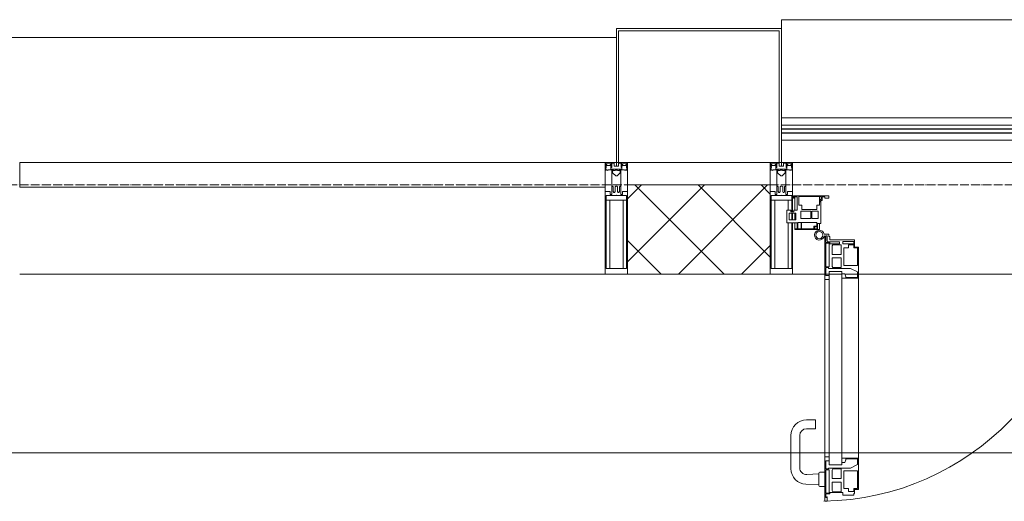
# Model space of a CAD drawing. Header units: millimetres. Extents: x 5617 to 137814, y 7718 to 189336.
# Tile 41 of 97: x 40333 to 42540, y 32391 to 33470. Entities that reach past the tile are written whole.
import ezdxf

# ---------------------------------------------------------------- set-up
doc = ezdxf.new("R2010")
doc.units = ezdxf.units.MM
doc.linetypes.add('ADSK_Линия сетки', pattern=[25, 20, -2.5, 0, -2.5])
for name, color, linetype, lineweight in [('Двери', 7, 'Continuous', 18), ('Импосты витража', 7, 'Continuous', 18), ('Колонны', 7, 'Continuous', 18), ('Ограждение', 7, 'Continuous', 18), ('Оси', 7, 'Continuous', 9), ('Панели витража', 7, 'Continuous', 18), ('Перекрытия', 7, 'Continuous', 18), ('Поручни', 7, 'Continuous', 18), ('Стены разрез', 7, 'Continuous', 40), ('Элементы узлов', 7, 'Continuous', 18)]:
    doc.layers.add(name, color=color, linetype=linetype, lineweight=lineweight)

# ---------------------------------------------------------------- blocks, each defined once
blk = doc.blocks.new('135_SLK_K4_AR_rvt-1-МКСС_К4_L12_41_700_')
at = {"layer": 'Перекрытия', "color": 253, "true_color": 0xaaaaaa}
blk.add_line((107950, 32500), (104550, 32500), dxfattribs=at)
blk = doc.blocks.new('A_PAN_ALU_Door_Double - EXT_1_Double_EQ-7513418-МКСС_К4_L12_41_700_')
at = {"layer": 'Двери', "color": 253, "lineweight": 5, "true_color": 0xaaaaaa}
for p, q in [((-575.1, -160.7), (-585.4, -160.7)), ((-583.7, -164.2), (-583.7, -262.2)), ((-581.6, -179.2), (-581.6, -164.2)), ((-581.6, -164.2), (-578.6, -164.2)), ((-578.6, -164.2), (-578.6, -174.5)), ((-575.1, -165.6), (-575.1, -160.7)), ((-572.4, -165.6), (-575.1, -165.6)), ((-572.4, -173.3), (-572.4, -165.6)), ((-517.1, -173.3), (-572.4, -173.3)), ((-517.1, -189.3), (-517.1, -173.3)), ((517.1, -173.3), (572.4, -173.3)), ((517.1, -189.3), (517.1, -173.3)), ((572.4, -165.6), (575.1, -165.6)), ((572.4, -173.3), (572.4, -165.6)), ((575.1, -160.7), (585.4, -160.7)), ((575.1, -165.6), (575.1, -160.7)), ((581.6, -164.2), (578.6, -164.2)), ((578.6, -164.2), (578.6, -174.5)), ((581.6, -179.2), (581.6, -164.2)), ((583.7, -164.2), (583.7, -262.2)), ((-572.9, -179.2), (-581.6, -179.2)), ((-581.6, -233.4), (-581.6, -180.9)), ((-581.6, -180.9), (-574.6, -180.9)), ((-575.5, -177.5), (-551.3, -177.5)), ((-574.6, -180.9), (-574.6, -233.4)), ((-572.9, -182.2), (-572.9, -179.2)), ((-551.3, -182.2), (-572.9, -182.2)), ((-567.6, -186.7), (-566.1, -184)), ((-567.6, -205.7), (-567.6, -186.7)), ((-566.1, -184), (-547.7, -184)), ((-551.3, -177.5), (-551.3, -182.2)), ((-547.7, -184), (-547.7, -205.7)), ((-543.6, -182.2), (-543.6, -176.7)), ((-543.6, -176.7), (-518.6, -176.7)), ((-518.6, -182.2), (-543.6, -182.2)), ((-541.3, -230.6), (-541.3, -191)), ((-541.3, -191), (-531.2, -191)), ((-531.2, -191), (-531.2, -184.4)), ((-531.2, -184.4), (-518.8, -184.4)), ((-518.8, -184.4), (-518.8, -191)), ((-518.8, -191), (-510.6, -191)), ((-518.6, -176.7), (-518.6, -182.2)), ((-508.2, -189.3), (-517.1, -189.3)), ((-510.6, -191), (-510.6, -230.6)), ((-508.2, -259.2), (-508.2, -189.3)), ((508.2, -189.3), (517.1, -189.3)), ((508.2, -259.2), (508.2, -189.3)), ((510.6, -191), (510.6, -230.6)), ((518.8, -191), (510.6, -191)), ((518.6, -176.7), (518.6, -182.2)), ((543.6, -176.7), (518.6, -176.7)), ((518.6, -182.2), (543.6, -182.2)), ((518.8, -184.4), (518.8, -191)), ((531.2, -184.4), (518.8, -184.4)), ((531.2, -191), (531.2, -184.4)), ((541.3, -191), (531.2, -191)), ((541.3, -230.6), (541.3, -191)), ((543.6, -182.2), (543.6, -176.7)), ((547.7, -184), (547.7, -205.7)), ((566.1, -184), (547.7, -184)), ((551.3, -177.5), (551.3, -182.2)), ((575.5, -177.5), (551.3, -177.5)), ((551.3, -182.2), (572.9, -182.2)), ((567.6, -186.7), (566.1, -184)), ((567.6, -205.7), (567.6, -186.7)), ((572.9, -179.2), (581.6, -179.2)), ((572.9, -182.2), (572.9, -179.2)), ((574.6, -180.9), (574.6, -233.4)), ((581.6, -180.9), (574.6, -180.9)), ((581.6, -233.4), (581.6, -180.9)), ((-547.7, -205.7), (-567.6, -205.7)), ((-567.6, -232.6), (-567.6, -213.6)), ((-567.6, -213.6), (-547.7, -213.6)), ((-547.7, -213.6), (-547.7, -235.3)), ((547.7, -205.7), (567.6, -205.7)), ((567.6, -213.6), (547.7, -213.6)), ((547.7, -213.6), (547.7, -235.3)), ((567.6, -232.6), (567.6, -213.6)), ((-574.6, -233.4), (-581.6, -233.4)), ((-581.6, -253.1), (-581.6, -235.1)), ((-581.6, -235.1), (-575.4, -235.1)), ((-575.4, -235.1), (-575.4, -237.1)), ((-575.4, -237.1), (-526.4, -237.1)), ((-566.1, -235.3), (-567.6, -232.6)), ((-547.7, -235.3), (-566.1, -235.3)), ((-510.6, -230.6), (-541.3, -230.6)), ((-526.4, -237.1), (-510.6, -244.7)), ((510.6, -230.6), (541.3, -230.6)), ((526.4, -237.1), (510.6, -244.7)), ((575.4, -237.1), (526.4, -237.1)), ((547.7, -235.3), (566.1, -235.3)), ((566.1, -235.3), (567.6, -232.6)), ((574.6, -233.4), (581.6, -233.4)), ((575.4, -235.1), (575.4, -237.1)), ((581.6, -235.1), (575.4, -235.1)), ((581.6, -253.1), (581.6, -235.1)), ((-583.7, -244.2), (-583.7, -677.3)), ((-583.7, -262.2), (-574.6, -262.2)), ((-574.6, -253.1), (-581.6, -253.1)), ((-574.6, -244.2), (-546, -244.2)), ((-574.6, -244.2), (-574.6, -677.3)), ((-574.6, -262.2), (-574.6, -253.1)), ((-546, -677.3), (-546, -244.2)), ((-539.3, -249.6), (-546, -249.6)), ((-546, -249.6), (-546, -259.2)), ((-546, -259.2), (-508.2, -259.2)), ((-537.1, -255.7), (-539.3, -249.6)), ((-537.1, -257.7), (-537.1, -255.7)), ((-510.6, -257.7), (-537.1, -257.7)), ((-510.6, -244.7), (-510.6, -257.7)), ((-508.2, -662.3), (-508.2, -259.2)), ((546, -259.2), (508.2, -259.2)), ((508.2, -662.3), (508.2, -259.2)), ((510.6, -244.7), (510.6, -257.7)), ((510.6, -257.7), (537.1, -257.7)), ((537.1, -255.7), (539.3, -249.6)), ((537.1, -257.7), (537.1, -255.7)), ((539.3, -249.6), (546, -249.6)), ((546, -677.3), (546, -244.2)), ((574.6, -244.2), (546, -244.2)), ((546, -249.6), (546, -259.2)), ((574.6, -244.2), (574.6, -677.3)), ((574.6, -253.1), (581.6, -253.1)), ((574.6, -262.2), (574.6, -253.1)), ((583.7, -262.2), (574.6, -262.2)), ((583.7, -244.2), (583.7, -677.3)), ((-574.6, -659.3), (-583.7, -659.3)), ((-583.7, -659.3), (-583.7, -758.9)), ((-574.6, -659.3), (-583.7, -659.3)), ((-583.7, -659.3), (-583.7, -758.9)), ((-574.6, -668.4), (-574.6, -659.3)), ((-574.6, -668.4), (-574.6, -659.3)), ((574.6, -659.3), (583.7, -659.3)), ((574.6, -668.4), (574.6, -659.3)), ((574.6, -659.3), (583.7, -659.3)), ((574.6, -668.4), (574.6, -659.3)), ((583.7, -659.3), (583.7, -758.9)), ((583.7, -659.3), (583.7, -758.9)), ((-581.6, -686.5), (-581.6, -668.4)), ((-581.6, -668.4), (-574.6, -668.4)), ((-581.6, -686.5), (-581.6, -668.4)), ((-581.6, -668.4), (-574.6, -668.4)), ((-574.6, -677.3), (-546, -677.3)), ((-508.2, -662.3), (-546, -662.3)), ((-546, -662.3), (-546, -672)), ((-508.2, -662.3), (-546, -662.3)), ((-546, -662.3), (-546, -672)), ((-546, -672), (-539.3, -672)), ((-546, -672), (-539.3, -672)), ((-539.3, -672), (-537.1, -665.9)), ((-539.3, -672), (-537.1, -665.9)), ((-537.1, -665.9), (-537.1, -663.8)), ((-537.1, -663.8), (-510.6, -663.8)), ((-537.1, -665.9), (-537.1, -663.8)), ((-537.1, -663.8), (-510.6, -663.8)), ((-510.6, -676.8), (-526.4, -684.5)), ((-510.6, -676.8), (-526.4, -684.5)), ((-510.6, -663.8), (-510.6, -676.8)), ((-510.6, -663.8), (-510.6, -676.8)), ((-508.2, -732.3), (-508.2, -662.3)), ((-508.2, -732.3), (-508.2, -662.3)), ((508.2, -662.3), (546, -662.3)), ((508.2, -732.3), (508.2, -662.3)), ((508.2, -662.3), (546, -662.3)), ((508.2, -732.3), (508.2, -662.3)), ((510.6, -663.8), (510.6, -676.8)), ((537.1, -663.8), (510.6, -663.8)), ((510.6, -663.8), (510.6, -676.8)), ((537.1, -663.8), (510.6, -663.8)), ((510.6, -676.8), (526.4, -684.5)), ((510.6, -676.8), (526.4, -684.5)), ((537.1, -665.9), (537.1, -663.8)), ((537.1, -665.9), (537.1, -663.8)), ((539.3, -672), (537.1, -665.9)), ((539.3, -672), (537.1, -665.9)), ((546, -672), (539.3, -672)), ((546, -672), (539.3, -672)), ((546, -662.3), (546, -672)), ((546, -662.3), (546, -672)), ((574.6, -677.3), (546, -677.3)), ((581.6, -668.4), (574.6, -668.4)), ((581.6, -668.4), (574.6, -668.4)), ((581.6, -686.5), (581.6, -668.4)), ((581.6, -686.5), (581.6, -668.4)), ((-575.4, -686.5), (-581.6, -686.5)), ((-575.4, -686.5), (-581.6, -686.5)), ((-581.6, -740.6), (-581.6, -688.2)), ((-581.6, -688.2), (-574.6, -688.2)), ((-581.6, -740.6), (-581.6, -688.2)), ((-581.6, -688.2), (-574.6, -688.2)), ((-526.4, -684.5), (-575.4, -684.5)), ((-575.4, -684.5), (-575.4, -686.5)), ((-526.4, -684.5), (-575.4, -684.5)), ((-575.4, -684.5), (-575.4, -686.5)), ((-574.6, -688.2), (-574.6, -740.6)), ((-574.6, -688.2), (-574.6, -740.6)), ((-567.6, -688.9), (-566.1, -686.3)), ((-567.6, -688.9), (-566.1, -686.3)), ((-567.6, -708), (-567.6, -688.9)), ((-567.6, -708), (-567.6, -688.9)), ((-566.1, -686.3), (-547.7, -686.3)), ((-566.1, -686.3), (-547.7, -686.3)), ((-547.7, -686.3), (-547.7, -708)), ((-547.7, -686.3), (-547.7, -708)), ((-541.3, -730.5), (-541.3, -691)), ((-541.3, -691), (-510.6, -691)), ((-541.3, -730.5), (-541.3, -691)), ((-541.3, -691), (-510.6, -691)), ((-510.6, -691), (-510.6, -730.6)), ((-510.6, -691), (-510.6, -730.6)), ((541.3, -691), (510.6, -691)), ((510.6, -691), (510.6, -730.6)), ((541.3, -691), (510.6, -691)), ((510.6, -691), (510.6, -730.6)), ((526.4, -684.5), (575.4, -684.5)), ((526.4, -684.5), (575.4, -684.5)), ((541.3, -730.5), (541.3, -691)), ((541.3, -730.5), (541.3, -691)), ((547.7, -686.3), (547.7, -708)), ((566.1, -686.3), (547.7, -686.3)), ((547.7, -686.3), (547.7, -708)), ((566.1, -686.3), (547.7, -686.3)), ((567.6, -688.9), (566.1, -686.3)), ((567.6, -688.9), (566.1, -686.3)), ((567.6, -708), (567.6, -688.9)), ((567.6, -708), (567.6, -688.9)), ((581.6, -688.2), (574.6, -688.2)), ((574.6, -688.2), (574.6, -740.6)), ((581.6, -688.2), (574.6, -688.2)), ((574.6, -688.2), (574.6, -740.6)), ((575.4, -684.5), (575.4, -686.5)), ((575.4, -684.5), (575.4, -686.5)), ((575.4, -686.5), (581.6, -686.5)), ((575.4, -686.5), (581.6, -686.5)), ((581.6, -740.6), (581.6, -688.2)), ((581.6, -740.6), (581.6, -688.2)), ((-547.7, -708), (-567.6, -708)), ((-547.7, -708), (-567.6, -708)), ((-567.6, -734.8), (-567.6, -715.8)), ((-567.6, -715.8), (-547.7, -715.8)), ((-567.6, -734.8), (-567.6, -715.8)), ((-567.6, -715.8), (-547.7, -715.8)), ((-547.7, -715.8), (-547.7, -737.5)), ((-547.7, -715.8), (-547.7, -737.5)), ((547.7, -708), (567.6, -708)), ((547.7, -708), (567.6, -708)), ((567.6, -715.8), (547.7, -715.8)), ((547.7, -715.8), (547.7, -737.5)), ((567.6, -715.8), (547.7, -715.8)), ((547.7, -715.8), (547.7, -737.5)), ((567.6, -734.8), (567.6, -715.8)), ((567.6, -734.8), (567.6, -715.8)), ((-574.6, -740.6), (-581.6, -740.6)), ((-574.6, -740.6), (-581.6, -740.6)), ((-581.6, -750.3), (-581.6, -742.3)), ((-581.6, -742.3), (-572.9, -742.3)), ((-581.6, -750.3), (-581.6, -742.3)), ((-581.6, -742.3), (-572.9, -742.3)), ((-579.8, -750.3), (-581.6, -750.3)), ((-579.8, -750.3), (-581.6, -750.3)), ((-578.6, -748.9), (-579.8, -748.9)), ((-579.8, -748.9), (-579.8, -750.3)), ((-578.6, -748.9), (-579.8, -748.9)), ((-579.8, -748.9), (-579.8, -750.3)), ((-578.6, -758.9), (-578.6, -748.9)), ((-578.6, -758.9), (-578.6, -748.9)), ((-572.9, -742.3), (-572.9, -739.3)), ((-572.9, -739.3), (-543.6, -739.3)), ((-572.9, -742.3), (-572.9, -739.3)), ((-572.9, -739.3), (-543.6, -739.3)), ((-566.1, -737.5), (-567.6, -734.8)), ((-566.1, -737.5), (-567.6, -734.8)), ((-547.7, -737.5), (-566.1, -737.5)), ((-547.7, -737.5), (-566.1, -737.5)), ((-543.6, -739.3), (-543.6, -744.8)), ((-543.6, -739.3), (-543.6, -744.8)), ((-543.6, -744.8), (-518.6, -744.8)), ((-543.6, -744.8), (-518.6, -744.8)), ((-531.2, -730.5), (-541.3, -730.5)), ((-531.2, -730.5), (-541.3, -730.5)), ((-531.2, -737.1), (-531.2, -730.5)), ((-531.2, -737.1), (-531.2, -730.5)), ((-518.8, -737.1), (-531.2, -737.1)), ((-518.8, -737.1), (-531.2, -737.1)), ((-510.6, -730.6), (-518.8, -730.6)), ((-518.8, -730.6), (-518.8, -737.1)), ((-510.6, -730.6), (-518.8, -730.6)), ((-518.8, -730.6), (-518.8, -737.1)), ((-518.6, -744.8), (-518.6, -741.8)), ((-518.6, -741.8), (-517.1, -741.8)), ((-518.6, -744.8), (-518.6, -741.8)), ((-518.6, -741.8), (-517.1, -741.8)), ((-517.1, -741.8), (-517.1, -732.3)), ((-517.1, -732.3), (-508.2, -732.3)), ((-517.1, -741.8), (-517.1, -732.3)), ((-517.1, -732.3), (-508.2, -732.3)), ((517.1, -732.3), (508.2, -732.3)), ((517.1, -732.3), (508.2, -732.3)), ((510.6, -730.6), (518.8, -730.6)), ((510.6, -730.6), (518.8, -730.6)), ((517.1, -741.8), (517.1, -732.3)), ((517.1, -741.8), (517.1, -732.3)), ((518.6, -741.8), (517.1, -741.8)), ((518.6, -741.8), (517.1, -741.8)), ((518.6, -744.8), (518.6, -741.8)), ((518.6, -744.8), (518.6, -741.8)), ((543.6, -744.8), (518.6, -744.8)), ((543.6, -744.8), (518.6, -744.8)), ((518.8, -730.6), (518.8, -737.1)), ((518.8, -730.6), (518.8, -737.1)), ((518.8, -737.1), (531.2, -737.1)), ((518.8, -737.1), (531.2, -737.1)), ((531.2, -730.5), (541.3, -730.5)), ((531.2, -737.1), (531.2, -730.5)), ((531.2, -730.5), (541.3, -730.5)), ((531.2, -737.1), (531.2, -730.5)), ((543.6, -739.3), (543.6, -744.8)), ((572.9, -739.3), (543.6, -739.3)), ((543.6, -739.3), (543.6, -744.8)), ((572.9, -739.3), (543.6, -739.3)), ((547.7, -737.5), (566.1, -737.5)), ((547.7, -737.5), (566.1, -737.5)), ((566.1, -737.5), (567.6, -734.8)), ((566.1, -737.5), (567.6, -734.8)), ((572.9, -742.3), (572.9, -739.3)), ((572.9, -742.3), (572.9, -739.3)), ((581.6, -742.3), (572.9, -742.3)), ((581.6, -742.3), (572.9, -742.3)), ((574.6, -740.6), (581.6, -740.6)), ((574.6, -740.6), (581.6, -740.6)), ((578.6, -748.9), (579.8, -748.9)), ((578.6, -758.9), (578.6, -748.9)), ((578.6, -748.9), (579.8, -748.9)), ((578.6, -758.9), (578.6, -748.9)), ((579.8, -748.9), (579.8, -750.3)), ((579.8, -748.9), (579.8, -750.3)), ((579.8, -750.3), (581.6, -750.3)), ((579.8, -750.3), (581.6, -750.3)), ((581.6, -750.3), (581.6, -742.3)), ((581.6, -750.3), (581.6, -742.3)), ((-583.7, -758.9), (-578.6, -758.9)), ((-583.7, -758.9), (-578.6, -758.9)), ((583.7, -758.9), (578.6, -758.9)), ((583.7, -758.9), (578.6, -758.9))]:
    blk.add_line(p, q, dxfattribs=at)
at = {"layer": 'Двери', "lineweight": 5}
for p, q in [((-625.1, -576.5), (-605.1, -576.5)), ((-605.1, -576.5), (-605.1, -596.5)), ((625.1, -576.5), (605.1, -576.5)), ((605.1, -576.5), (605.1, -596.5)), ((-660.1, -685.7), (-660.1, -611.5)), ((-640.1, -611.5), (-640.1, -683.8)), ((-605.1, -596.5), (-625.1, -596.5)), ((605.1, -596.5), (625.1, -596.5)), ((640.1, -611.5), (640.1, -683.8)), ((660.1, -685.7), (660.1, -611.5)), ((-624.5, -698.8), (-597.6, -697.7)), ((-597.6, -723.5), (-597.6, -696)), ((-595.1, -693.5), (-583.6, -693.5)), ((595.1, -693.5), (583.6, -693.5)), ((597.6, -723.5), (597.6, -696)), ((624.5, -698.8), (597.6, -697.7)), ((-597.6, -721.7), (-626.4, -720.7)), ((-583.6, -726), (-595.1, -726)), ((583.6, -726), (595.1, -726)), ((597.6, -721.7), (626.4, -720.7))]:
    blk.add_line(p, q, dxfattribs=at)
at = {"layer": 'Двери', "color": 253, "lineweight": 5, "true_color": 0xaaaaaa}
for centre, radius, start, end in [((-596.2, -162.7), 11, 9.9716, 343.953), ((596.2, -162.7), 11, 196.047, 170.0284), ((-596.2, -162.6), 8, 90, 270), ((-596.2, -162.6), 8, 270, 90), ((-583.7, -166.3), 2.03, 90, 163.9279), ((-575.5, -174.5), 3, 180, 270), ((575.5, -174.5), 3, 270, 0), ((583.7, -166.3), 2.03, 16.0721, 90), ((596.2, -162.6), 8, 90, 270), ((596.2, -162.6), 8, 270, 90)]:
    blk.add_arc(centre, radius, start, end, dxfattribs=at)
at = {"layer": 'Двери', "color": 254, "lineweight": 5, "true_color": 0xd4d4d4}
for centre, start, end in [((-596.2, -162.6), 270.9387, 0.704), ((596.2, -162.6), 179.296, 269.0613)]:
    blk.add_arc(centre, 596.2, start, end, dxfattribs=at)
at = {"layer": 'Двери', "lineweight": 5}
for centre, radius, start, end in [((-625.1, -611.5), 35, 90, 180), ((625.1, -611.5), 35, 0, 90), ((-625.1, -611.5), 15, 90, 180), ((625.1, -611.5), 15, 0, 90), ((-625.1, -683.8), 15, 180, 272.1944), ((625.1, -683.8), 15, 267.8056, 0), ((-625.1, -685.7), 35, 180, 267.8055), ((-595.1, -696), 2.5, 90, 180), ((595.1, -696), 2.5, 0, 90), ((625.1, -685.7), 35, 272.1945, 0), ((-595.1, -723.5), 2.5, 180, 270), ((595.1, -723.5), 2.5, 270, 0)]:
    blk.add_arc(centre, radius, start, end, dxfattribs=at)
at = {"layer": 'Панели витража', "color": 253, "lineweight": 5, "true_color": 0xaaaaaa}
for p, q in [((-654.3, -79.5), (-654.3, -74.5)), ((-654.3, -74.5), (-575.3, -74.5)), ((-652.8, -79.5), (-654.3, -79.5)), ((-652.8, -76.7), (-652.8, -79.5)), ((-646.3, -76.7), (-652.8, -76.7)), ((-651.2, -76.7), (-651.2, -106.6)), ((-646.3, -106.6), (-646.3, -76.7)), ((-592, -76.3), (-642.4, -76.3)), ((-642.4, -76.3), (-642.4, -95.5)), ((-596.2, -95.5), (-596.2, -76.2)), ((-595.8, -89), (-595, -88.2)), ((-595, -83.1), (-592, -83.1)), ((-595, -88.2), (-595, -83.1)), ((-593.3, -84.8), (-593.3, -136.5)), ((-590.3, -84.8), (-593.3, -84.8)), ((-592, -83.1), (-592, -76.3)), ((-590.3, -76.5), (-590.3, -84.8)), ((-583.9, -76.5), (-590.3, -76.5)), ((-583.9, -79.5), (-583.9, -76.5)), ((-575.3, -79.5), (-583.9, -79.5)), ((-575.3, -74.5), (-575.3, -79.5)), ((575.3, -74.5), (654.3, -74.5)), ((575.3, -79.5), (575.3, -74.5)), ((583.9, -79.5), (575.3, -79.5)), ((583.9, -76.5), (583.9, -79.5)), ((590.3, -76.5), (583.9, -76.5)), ((590.3, -84.8), (590.3, -76.5)), ((593.3, -84.8), (590.3, -84.8)), ((592, -76.3), (592, -83.1)), ((642.4, -76.3), (592, -76.3)), ((592, -83.1), (595, -83.1)), ((593.3, -136.5), (593.3, -84.8)), ((595, -83.1), (595, -88.2)), ((595, -88.2), (595.8, -89)), ((596.2, -76.2), (596.2, -95.5)), ((642.4, -95.5), (642.4, -76.3)), ((646.3, -76.7), (646.3, -106.6)), ((652.8, -76.7), (646.3, -76.7)), ((651.2, -106.6), (651.2, -76.7)), ((652.8, -79.5), (652.8, -76.7)), ((654.3, -79.5), (652.8, -79.5)), ((654.3, -74.5), (654.3, -79.5)), ((-669.2, -106.6), (-660.2, -106.6)), ((-669.2, -135.1), (-669.2, -106.6)), ((-660.2, -106.6), (-660.2, -110.1)), ((-660.2, -110.1), (-653.3, -110.1)), ((-653.3, -106.6), (-646.3, -106.6)), ((-653.3, -110.1), (-653.3, -106.6)), ((-642.4, -95.5), (-635.3, -95.5)), ((-637.8, -108.8), (-637.8, -125)), ((-615.2, -108.8), (-637.8, -108.8)), ((-635.3, -95.5), (-635.3, -105)), ((-635.3, -105), (-602.1, -105)), ((-615.2, -125), (-615.2, -108.8)), ((-613, -108.8), (-613, -125)), ((-598.7, -108.8), (-613, -108.8)), ((-602.1, -95.5), (-595.8, -95.5)), ((-602.1, -105), (-602.1, -95.5)), ((-598.7, -125), (-598.7, -108.8)), ((-595.8, -95.5), (-595.8, -89)), ((595.8, -89), (595.8, -95.5)), ((595.8, -95.5), (602.1, -95.5)), ((598.7, -108.8), (598.7, -125)), ((613, -108.8), (598.7, -108.8)), ((602.1, -95.5), (602.1, -105)), ((602.1, -105), (635.3, -105)), ((613, -125), (613, -108.8)), ((615.2, -108.8), (615.2, -125)), ((637.8, -108.8), (615.2, -108.8)), ((635.3, -95.5), (642.4, -95.5)), ((635.3, -105), (635.3, -95.5)), ((637.8, -125), (637.8, -108.8)), ((646.3, -106.6), (653.3, -106.6)), ((653.3, -106.6), (653.3, -110.1)), ((653.3, -110.1), (660.2, -110.1)), ((660.2, -106.6), (669.2, -106.6)), ((660.2, -110.1), (660.2, -106.6)), ((669.2, -106.6), (669.2, -135.1)), ((-664.2, -113.4), (-664.2, -128.4)), ((-649.2, -113.4), (-664.2, -113.4)), ((-664.2, -128.4), (-649.2, -128.4)), ((-651.2, -113.4), (-651.2, -128.4)), ((-649.2, -128.4), (-649.2, -113.4)), ((-637.8, -125), (-615.2, -125)), ((-613, -125), (-598.7, -125)), ((598.7, -125), (613, -125)), ((615.2, -125), (637.8, -125)), ((649.2, -113.4), (649.2, -128.4)), ((664.2, -113.4), (649.2, -113.4)), ((649.2, -128.4), (664.2, -128.4)), ((651.2, -128.4), (651.2, -113.4)), ((664.2, -128.4), (664.2, -113.4)), ((-645.9, -135.1), (-669.2, -135.1)), ((-651.2, -135.1), (-651.2, -148.5)), ((-651.2, -148.5), (-645.9, -148.5)), ((-651.2, -150), (-651.2, -148.5)), ((-600.3, -150), (-651.2, -150)), ((-645.9, -148.5), (-645.9, -135.1)), ((-644.3, -134.5), (-644.3, -148.2)), ((-637.3, -134.5), (-644.3, -134.5)), ((-644.3, -148.2), (-637.3, -148.2)), ((-637.3, -148.2), (-637.3, -134.5)), ((-635.9, -134.2), (-635.9, -148.4)), ((-601.9, -134.2), (-635.9, -134.2)), ((-635.9, -148.4), (-608.9, -148.4)), ((-608.9, -142.8), (-601.9, -142.8)), ((-608.9, -148.4), (-608.9, -142.8)), ((-607.5, -144.4), (-607.5, -148.7)), ((-601.5, -144.4), (-607.5, -144.4)), ((-607.5, -148.7), (-601.5, -148.7)), ((-601.9, -142.8), (-601.9, -134.2)), ((-601.5, -148.7), (-601.5, -144.4)), ((-600.3, -136.5), (-600.3, -150)), ((-593.3, -136.5), (-600.3, -136.5)), ((-600.3, -150), (-596.2, -150)), ((-596.2, -150), (-596.2, -136.5)), ((600.3, -136.5), (593.3, -136.5)), ((596.2, -136.5), (596.2, -150)), ((596.2, -150), (600.3, -150)), ((600.3, -150), (600.3, -136.5)), ((651.2, -150), (600.3, -150)), ((601.5, -144.4), (601.5, -148.7)), ((607.5, -144.4), (601.5, -144.4)), ((601.5, -148.7), (607.5, -148.7)), ((635.9, -134.2), (601.9, -134.2)), ((601.9, -134.2), (601.9, -142.8)), ((601.9, -142.8), (608.9, -142.8)), ((607.5, -148.7), (607.5, -144.4)), ((608.9, -142.8), (608.9, -148.4)), ((608.9, -148.4), (635.9, -148.4)), ((635.9, -148.4), (635.9, -134.2)), ((637.3, -134.5), (637.3, -148.2)), ((644.3, -134.5), (637.3, -134.5)), ((637.3, -148.2), (644.3, -148.2)), ((644.3, -148.2), (644.3, -134.5)), ((645.9, -135.1), (645.9, -148.5)), ((669.2, -135.1), (645.9, -135.1)), ((645.9, -148.5), (651.2, -148.5)), ((651.2, -148.5), (651.2, -135.1)), ((651.2, -148.5), (651.2, -150))]:
    blk.add_line(p, q, dxfattribs=at)
blk = doc.blocks.new('System Panel - A_PAN_Glass-7513417-МКСС_К4_L12_41_700_')
at = {"layer": 'Панели витража', "color": 253, "lineweight": 5, "true_color": 0xaaaaaa}
for p, q in [((656.25, 0), (-656.25, 0)), ((-656.25, 0), (-656.25, -55)), ((656.25, -55), (656.25, 0)), ((-656.25, -55), (656.25, -55))]:
    blk.add_line(p, q, dxfattribs=at)
blk = doc.blocks.new('Rectangular Mullion - R_StandardFrame_50Wx250H-5816490-МКСС_К4_L12_41_700_')
at = {"layer": 'Импосты витража', "color": 253, "lineweight": 5, "true_color": 0xaaaaaa}
for p, q in [((134740, 33150), (133427.5, 33150)), ((133500, 32900), (133427.5, 32900)), ((133537.8, 32900), (133502.1, 32900)), ((133573.2, 32900), (133544.6, 32900)), ((134592, 32900), (133575.5, 32900)), ((134622.9, 32900), (134594.3, 32900)), ((134665.4, 32900), (134629.7, 32900)), ((134740, 32900), (134667.5, 32900))]:
    blk.add_line(p, q, dxfattribs=at)
blk = doc.blocks.new('Rectangular Mullion - R_StandardFrame_50Wx250H-V85-МКСС_К4_L12_41_700_')
at = {"layer": 'Импосты витража', "color": 253, "lineweight": 5, "true_color": 0xaaaaaa}
blk.add_line((132872.5, 32900), (131560, 32900), dxfattribs=at)
blk = doc.blocks.new('Rectangular Mullion - 50Wx250H-2623690-МКСС_К4_L12_41_700_')
at = {"layer": 'Элементы узлов', "color": 253, "lineweight": 5, "true_color": 0xaaaaaa}
for p, q in [((-25, 65.2), (-25, 250)), ((-25, 250), (0, 250)), ((25, 250), (0, 250)), ((25, 65.2), (25, 250)), ((-23, 237.3), (0, 237.3)), ((-23, 237.3), (-23, 73.6)), ((-14.9, 84), (-14.9, 237.3)), ((23, 237.3), (0, 237.3)), ((14.9, 84), (14.9, 237.3)), ((23, 237.3), (23, 73.6)), ((0, 84), (-23, 84)), ((-0.5, 73.6), (-23, 73.6)), ((-14, 71.3), (-14, 65.2)), ((-10, 71.3), (-14, 71.3)), ((-10, 53), (-10, 71.3)), ((-7, 65.2), (-5.9, 67.3)), ((-4.1, 67.3), (-5.9, 67.3)), ((-4.1, 67.3), (-2.9, 65.1)), ((0, 84), (23, 84)), ((0.5, 73.6), (23, 73.6)), ((4.1, 67.3), (2.9, 65.1)), ((4.1, 67.3), (5.9, 67.3)), ((7, 65.2), (5.9, 67.3)), ((10, 71.3), (14, 71.3)), ((10, 53), (10, 71.3)), ((14, 71.3), (14, 65.2)), ((-14, 65.2), (-25, 65.2)), ((-8.7, 53), (-10, 53)), ((-10, 53), (-10, 17)), ((-8.7, 53), (-7, 54.7)), ((-7, 65.2), (-7, 54.7)), ((-2.9, 65.1), (-2.9, 54.6)), ((-1.3, 53), (-2.9, 54.6)), ((0, 53), (-1.3, 53)), ((0, 53), (1.3, 53)), ((1.3, 53), (2.9, 54.6)), ((2.9, 65.1), (2.9, 54.6)), ((7, 65.2), (7, 54.7)), ((8.7, 53), (7, 54.7)), ((8.7, 53), (10, 53)), ((10, 53), (10, 17)), ((14, 65.2), (25, 65.2)), ((-8.5, 23), (-1.5, 30)), ((-8.5, 18.5), (-8.5, 23)), ((-1.5, 30), (0, 30)), ((1.5, 30), (0, 30)), ((8.5, 23), (1.5, 30)), ((8.5, 18.5), (8.5, 23)), ((-23.8, 14.6), (-25, 14.2)), ((-25, 0), (-25, 14.2)), ((-22.3, 17), (-23.8, 17)), ((-23.8, 17), (-23.8, 14.6)), ((-22.5, 10.6), (-23.8, 14.6)), ((-22.5, 10.6), (-23.7, 9.9)), ((-23.7, 1.3), (-23.7, 9.9)), ((-23.7, 1.3), (-11.8, 1.3)), ((-23.2, 10.2), (-22.5, 8)), ((-22.5, 8), (-22.5, 4.5)), ((-21.3, 4.5), (-22.5, 4.5)), ((-22.3, 17), (-22.3, 16)), ((-22.3, 16), (-21.3, 16)), ((-19, 17.6), (-21.3, 16)), ((-21.3, 4.5), (-21.3, 6.5)), ((-21.3, 6.5), (-14.2, 6.5)), ((-18.4, 16.6), (-19, 17.6)), ((-7.4, 16.6), (-18.4, 16.6)), ((-14.2, 6.5), (-14.2, 4.5)), ((-13.2, 4.5), (-14.2, 4.5)), ((-13.2, 4.5), (-12.2, 7.2)), ((-12.7, 7.6), (-11.3, 11.4)), ((-12.7, 7.6), (-11.8, 6.9)), ((-12.2, 9), (-12.2, 14.8)), ((-12.2, 14.8), (0, 14.8)), ((-11.8, 1.3), (-11.8, 6.9)), ((-10.5, 11.2), (-11.3, 11.4)), ((-10.5, 1.5), (-10.5, 11.2)), ((-4.8, 1.5), (-10.5, 1.5)), ((-10, 17), (-7.5, 17)), ((-7.5, 18.5), (-8.5, 18.5)), ((-7.5, 17), (-7.5, 18.5)), ((-7.4, 18), (-7.4, 16.6)), ((-2.6, 18), (-7.4, 18)), ((0, 8), (-4.8, 8)), ((-4.8, 1.5), (-4.8, 8)), ((-2.6, 18), (-2.6, 16.8)), ((-2.6, 16.8), (0, 16.8)), ((2.6, 16.8), (0, 16.8)), ((0, 14.8), (0, 16.8)), ((0, 14.8), (0, 16.8)), ((12.2, 14.8), (0, 14.8)), ((0, 0), (0, 8)), ((0, 8), (4.8, 8)), ((0, 0), (0, 8)), ((2.6, 18), (2.6, 16.8)), ((2.6, 18), (7.4, 18)), ((4.8, 1.5), (4.8, 8)), ((4.8, 1.5), (10.5, 1.5)), ((7.4, 18), (7.4, 16.6)), ((7.4, 16.6), (18.4, 16.6)), ((7.5, 18.5), (8.5, 18.5)), ((7.5, 17), (7.5, 18.5)), ((10, 17), (7.5, 17)), ((10.5, 11.2), (11.3, 11.4)), ((10.5, 1.5), (10.5, 11.2)), ((12.7, 7.6), (11.3, 11.4)), ((12.7, 7.6), (11.8, 6.9)), ((11.8, 1.3), (11.8, 6.9)), ((23.7, 1.3), (11.8, 1.3)), ((12.2, 9), (12.2, 14.8)), ((13.2, 4.5), (12.2, 7.2)), ((13.2, 4.5), (14.2, 4.5)), ((21.3, 6.5), (14.2, 6.5)), ((14.2, 6.5), (14.2, 4.5)), ((18.4, 16.6), (19, 17.6)), ((19, 17.6), (21.3, 16)), ((22.3, 16), (21.3, 16)), ((21.3, 4.5), (21.3, 6.5)), ((21.3, 4.5), (22.5, 4.5)), ((22.3, 17), (22.3, 16)), ((22.3, 17), (23.8, 17)), ((22.5, 10.6), (23.8, 14.6)), ((22.5, 10.6), (23.7, 9.9)), ((23.2, 10.2), (22.5, 8)), ((22.5, 8), (22.5, 4.5)), ((23.7, 1.3), (23.7, 9.9)), ((23.8, 17), (23.8, 14.6)), ((23.8, 14.6), (25, 14.2)), ((25, 0), (25, 14.2)), ((-25, 0), (0, 0)), ((25, 0), (0, 0))]:
    blk.add_line(p, q, dxfattribs=at)
for centre, start, end in [((-0.5, 73.1), 360, 90), ((0.5, 73.1), 90, 180)]:
    blk.add_arc(centre, 0.5, start, end, dxfattribs=at)
blk = doc.blocks.new('Rectangular Mullion - R_StandardFrame_50Wx250H-V84-МКСС_К4_L12_41_700_')
at = {"layer": 'Импосты витража', "color": 253, "lineweight": 5, "true_color": 0xaaaaaa}
for p, q in [((-25, 0), (-25, 250)), ((-25, 250), (25, 250)), ((25, 250), (25, 0)), ((0, 0), (-25, 0)), ((25, 0), (5, 0))]:
    blk.add_line(p, q, dxfattribs=at)
blk = doc.blocks.new('Rectangular Mullion - 50Wx250H-V65-МКСС_К4_L12_41_700_')
at = {"layer": 'Элементы узлов', "color": 253, "lineweight": 5, "true_color": 0xaaaaaa}
for p, q in [((-25, 65.2), (-25, 250)), ((-25, 250), (0, 250)), ((25, 250), (0, 250)), ((25, 135.1), (25, 250)), ((-23, 237.3), (0, 237.3)), ((-23, 237.3), (-23, 73.6)), ((-14.9, 84), (-14.9, 237.3)), ((23, 237.3), (0, 237.3)), ((14.9, 135.1), (14.9, 237.3)), ((23, 237.3), (23, 135.1)), ((23, 128.4), (23, 113.4)), ((25, 113.4), (25, 128.4)), ((14.9, 84), (14.9, 106.6)), ((23, 110.1), (23, 73.6)), ((25, 65.2), (25, 110.1)), ((0, 84), (-23, 84)), ((-0.5, 73.6), (-23, 73.6)), ((-14, 71.3), (-14, 65.2)), ((-10, 71.3), (-14, 71.3)), ((-10, 53), (-10, 71.3)), ((-7, 65.2), (-5.9, 67.3)), ((-4.1, 67.3), (-5.9, 67.3)), ((-4.1, 67.3), (-2.9, 65.1)), ((0, 84), (23, 84)), ((0.5, 73.6), (23, 73.6)), ((4.1, 67.3), (2.9, 65.1)), ((4.1, 67.3), (5.9, 67.3)), ((7, 65.2), (5.9, 67.3)), ((10, 71.3), (14, 71.3)), ((10, 53), (10, 71.3)), ((14, 71.3), (14, 65.2)), ((-14, 65.2), (-25, 65.2)), ((-8.7, 53), (-10, 53)), ((-10, 53), (-10, 17)), ((-8.7, 53), (-7, 54.7)), ((-7, 65.2), (-7, 54.7)), ((-2.9, 65.1), (-2.9, 54.6)), ((-1.3, 53), (-2.9, 54.6)), ((0, 53), (-1.3, 53)), ((0, 53), (1.3, 53)), ((1.3, 53), (2.9, 54.6)), ((2.9, 65.1), (2.9, 54.6)), ((7, 65.2), (7, 54.7)), ((8.7, 53), (7, 54.7)), ((8.7, 53), (10, 53)), ((10, 53), (10, 17)), ((14, 65.2), (25, 65.2)), ((-8.5, 23), (-1.5, 30)), ((-8.5, 18.5), (-8.5, 23)), ((-1.5, 30), (0, 30)), ((1.5, 30), (0, 30)), ((8.5, 23), (1.5, 30)), ((8.5, 18.5), (8.5, 23)), ((-23.8, 14.6), (-25, 14.2)), ((-25, 0), (-25, 14.2)), ((-22.3, 17), (-23.8, 17)), ((-23.8, 17), (-23.8, 14.6)), ((-22.5, 10.6), (-23.8, 14.6)), ((-22.5, 10.6), (-23.7, 9.9)), ((-23.7, 1.3), (-23.7, 9.9)), ((-23.7, 1.3), (-11.8, 1.3)), ((-23.2, 10.2), (-22.5, 8)), ((-22.5, 8), (-22.5, 4.5)), ((-21.3, 4.5), (-22.5, 4.5)), ((-22.3, 17), (-22.3, 16)), ((-22.3, 16), (-21.3, 16)), ((-19, 17.6), (-21.3, 16)), ((-21.3, 4.5), (-21.3, 6.5)), ((-21.3, 6.5), (-14.2, 6.5)), ((-18.4, 16.6), (-19, 17.6)), ((-7.4, 16.6), (-18.4, 16.6)), ((-14.2, 6.5), (-14.2, 4.5)), ((-13.2, 4.5), (-14.2, 4.5)), ((-13.2, 4.5), (-12.2, 7.2)), ((-12.7, 7.6), (-11.3, 11.4)), ((-12.7, 7.6), (-11.8, 6.9)), ((-12.2, 9), (-12.2, 14.8)), ((-12.2, 14.8), (0, 14.8)), ((-11.8, 1.3), (-11.8, 6.9)), ((-10.5, 11.2), (-11.3, 11.4)), ((-10.5, 1.5), (-10.5, 11.2)), ((-4.8, 1.5), (-10.5, 1.5)), ((-10, 17), (-7.5, 17)), ((-7.5, 18.5), (-8.5, 18.5)), ((-7.5, 17), (-7.5, 18.5)), ((-7.4, 18), (-7.4, 16.6)), ((-2.6, 18), (-7.4, 18)), ((0, 8), (-4.8, 8)), ((-4.8, 1.5), (-4.8, 8)), ((-2.6, 18), (-2.6, 16.8)), ((-2.6, 16.8), (0, 16.8)), ((2.6, 16.8), (0, 16.8)), ((0, 14.8), (0, 16.8)), ((0, 14.8), (0, 16.8)), ((12.2, 14.8), (0, 14.8)), ((0, 0), (0, 8)), ((0, 8), (4.8, 8)), ((0, 0), (0, 8)), ((2.6, 18), (2.6, 16.8)), ((2.6, 18), (7.4, 18)), ((4.8, 1.5), (4.8, 8)), ((4.8, 1.5), (10.5, 1.5)), ((7.4, 18), (7.4, 16.6)), ((7.4, 16.6), (18.4, 16.6)), ((7.5, 18.5), (8.5, 18.5)), ((7.5, 17), (7.5, 18.5)), ((10, 17), (7.5, 17)), ((10.5, 11.2), (11.3, 11.4)), ((10.5, 1.5), (10.5, 11.2)), ((12.7, 7.6), (11.3, 11.4)), ((12.7, 7.6), (11.8, 6.9)), ((11.8, 1.3), (11.8, 6.9)), ((23.7, 1.3), (11.8, 1.3)), ((12.2, 9), (12.2, 14.8)), ((13.2, 4.5), (12.2, 7.2)), ((13.2, 4.5), (14.2, 4.5)), ((21.3, 6.5), (14.2, 6.5)), ((14.2, 6.5), (14.2, 4.5)), ((18.4, 16.6), (19, 17.6)), ((19, 17.6), (21.3, 16)), ((22.3, 16), (21.3, 16)), ((21.3, 4.5), (21.3, 6.5)), ((21.3, 4.5), (22.5, 4.5)), ((22.3, 17), (22.3, 16)), ((22.3, 17), (23.8, 17)), ((22.5, 10.6), (23.8, 14.6)), ((22.5, 10.6), (23.7, 9.9)), ((23.2, 10.2), (22.5, 8)), ((22.5, 8), (22.5, 4.5)), ((23.7, 1.3), (23.7, 9.9)), ((23.8, 17), (23.8, 14.6)), ((23.8, 14.6), (25, 14.2)), ((25, 0), (25, 14.2)), ((-25, 0), (0, 0)), ((25, 0), (0, 0))]:
    blk.add_line(p, q, dxfattribs=at)
for centre, start, end in [((-0.5, 73.1), 360, 90), ((0.5, 73.1), 90, 180)]:
    blk.add_arc(centre, 0.5, start, end, dxfattribs=at)
blk = doc.blocks.new('Rectangular Mullion - R_StandardFrame_50Wx250H-V83-МКСС_К4_L12_41_700_')
at = {"layer": 'Импосты витража', "color": 253, "lineweight": 5, "true_color": 0xaaaaaa}
for p, q in [((-25, 0), (-25, 250)), ((-25, 250), (25, 250)), ((25, 250), (25, 135.1)), ((25, 128.4), (25, 113.4)), ((25, 110.1), (25, 0)), ((-5, 0), (-25, 0)), ((25, 0), (0, 0))]:
    blk.add_line(p, q, dxfattribs=at)
blk = doc.blocks.new('Ограждение - Ограждение-6013914-МКСС_К4_L12_41_700_')
at = {"layer": 'Поручни', "color": 253, "lineweight": 5, "true_color": 0xaaaaaa}
for p, q in [((24947.5, 17850), (23585, 17850)), ((24947.5, 17834), (23585, 17834)), ((24947.5, 17833.5), (23585, 17833.5)), ((24947.5, 17825.5), (23585, 17825.5)), ((24947.5, 17824.5), (23585, 17824.5)), ((24947.5, 17816.5), (23585, 17816.5)), ((24947.5, 17816), (23585, 17816)), ((23585, 17800), (24947.5, 17800))]:
    blk.add_line(p, q, dxfattribs=at)
blk = doc.blocks.new('A_SLK_PAN_Type1 - Прямой тип панели-6538194-МКСС_К4_L12_41_700_')
at = {"layer": 'Колонны', "lineweight": 5}
for p, q in [((-180, 0), (-185, 0)), ((-185, 0), (-185, -300)), ((-180, -295), (-180, 0)), ((160, 0), (-160, 0)), ((180, 0), (180, -295)), ((185, 0), (180, 0)), ((185, -300), (185, 0)), ((-185, -300), (185, -300)), ((180, -295), (-180, -295))]:
    blk.add_line(p, q, dxfattribs=at)
blk = doc.blocks.new('A_OGR_PAN_Отлив - A_OGR_PAN_Отлив-6266099-МКСС_К4_L12_41_700_')
at = {"layer": 'Колонны', "color": 253, "lineweight": 5, "true_color": 0xaaaaaa}
for p in [(681.25, 320), (-681.25, 300)]:
    blk.add_line(p, (-681.25, 320), dxfattribs=at)
blk = doc.blocks.new('A_OGR_PAN_Отлив - A_OGR_PAN_Отлив-6266089-МКСС_К4_L12_41_700_')
at = {"layer": 'Колонны', "color": 253, "lineweight": 5, "true_color": 0xaaaaaa}
for p in [(681.25, 280), (-681.25, 250)]:
    blk.add_line(p, (-681.25, 280), dxfattribs=at)
blk = doc.blocks.new('135_SLK_K4_AR_FCD_rvt-1-МКСС_К4_L12_41_700_')
at = {"layer": 'Стены разрез', "lineweight": 5, "true_color": 0xaaaaaa}
h = blk.add_hatch(dxfattribs=at)
h.set_pattern_fill('FP_4', color=253, style=0, pattern_type=2)
h.set_pattern_definition([(45, (0, 0), (-70.71068, 70.71068), []), (135, (0, 0), (-70.71068, -70.71068), [])])
h.paths.add_polyline_path([(106310, 32900), (106310, 33100), (105990, 33100), (105990, 32900), (106268.7, 32900)])
at = {"layer": 'Стены разрез', "color": 253, "lineweight": 9, "true_color": 0xaaaaaa}
for p, q in [((106310, 33100), (105990, 33100)), ((105990, 33100), (105990, 32900)), ((106310, 32900), (106310, 33100)), ((105990, 32900), (106310, 32900))]:
    blk.add_line(p, q, dxfattribs=at)
at = {"layer": 'Импосты витража', "color": 253, "lineweight": 5, "true_color": 0xaaaaaa, "extrusion": (0, 0, -1), "rotation": 180}
for name, p in [('Rectangular Mullion - 50Wx250H-2623690-МКСС_К4_L12_41_700_', (-105965, 33150)), ('Rectangular Mullion - R_StandardFrame_50Wx250H-V84-МКСС_К4_L12_41_700_', (-105965, 33150)), ('Rectangular Mullion - 50Wx250H-V65-МКСС_К4_L12_41_700_', (-106335, 33150)), ('Rectangular Mullion - R_StandardFrame_50Wx250H-V83-МКСС_К4_L12_41_700_', (-106335, 33150))]:
    blk.add_blockref(name, p, dxfattribs=at)
at = {"layer": 'Импосты витража', "color": 253, "lineweight": 5, "true_color": 0xaaaaaa}
for name, p in [('Rectangular Mullion - R_StandardFrame_50Wx250H-5816490-МКСС_К4_L12_41_700_', (-27067.5, 0)), ('Rectangular Mullion - R_StandardFrame_50Wx250H-V85-МКСС_К4_L12_41_700_', (-26932.5, 0))]:
    blk.add_blockref(name, p, dxfattribs=at)
at = {"layer": 'Колонны', "color": 253, "lineweight": 5, "true_color": 0xaaaaaa}
for name, p in [('A_OGR_PAN_Отлив - A_OGR_PAN_Отлив-6266099-МКСС_К4_L12_41_700_', (107016.3, 33150)), ('A_OGR_PAN_Отлив - A_OGR_PAN_Отлив-6266089-МКСС_К4_L12_41_700_', (105283.8, 33150))]:
    blk.add_blockref(name, p, dxfattribs=at)
at = {"layer": 'Колонны', "color": 253, "lineweight": 5, "true_color": 0xaaaaaa, "rotation": 180}
blk.add_blockref('A_SLK_PAN_Type1 - Прямой тип панели-6538194-МКСС_К4_L12_41_700_', (106150, 33150), dxfattribs=at)
at = {"layer": 'Ограждение', "color": 253, "lineweight": 5, "true_color": 0xaaaaaa}
blk.add_blockref('Ограждение - Ограждение-6013914-МКСС_К4_L12_41_700_', (82750, 15400), dxfattribs=at)
at = {"layer": 'Панели витража', "color": 253, "lineweight": 5, "true_color": 0xaaaaaa}
for name, p in [('System Panel - A_PAN_Glass-7513417-МКСС_К4_L12_41_700_', (105283.8, 33150)), ('A_PAN_ALU_Door_Double - EXT_1_Double_EQ-7513418-МКСС_К4_L12_41_700_', (107016.3, 33150))]:
    blk.add_blockref(name, p, dxfattribs=at)

msp = doc.modelspace()

# ---------------------------------------------------------------- linework, layer by layer
at = {"layer": 'Оси', "linetype": 'ADSK_Линия сетки'}
msp.add_line((72455.4, 33100), (25603.7, 33100), dxfattribs=at)

# ---------------------------------------------------------------- block references
at = {"lineweight": 5}
for name in ['135_SLK_K4_AR_FCD_rvt-1-МКСС_К4_L12_41_700_', '135_SLK_K4_AR_rvt-1-МКСС_К4_L12_41_700_']:
    msp.add_blockref(name, (-64294.6, 0), dxfattribs=at)

doc.saveas('drawing.dxf')
